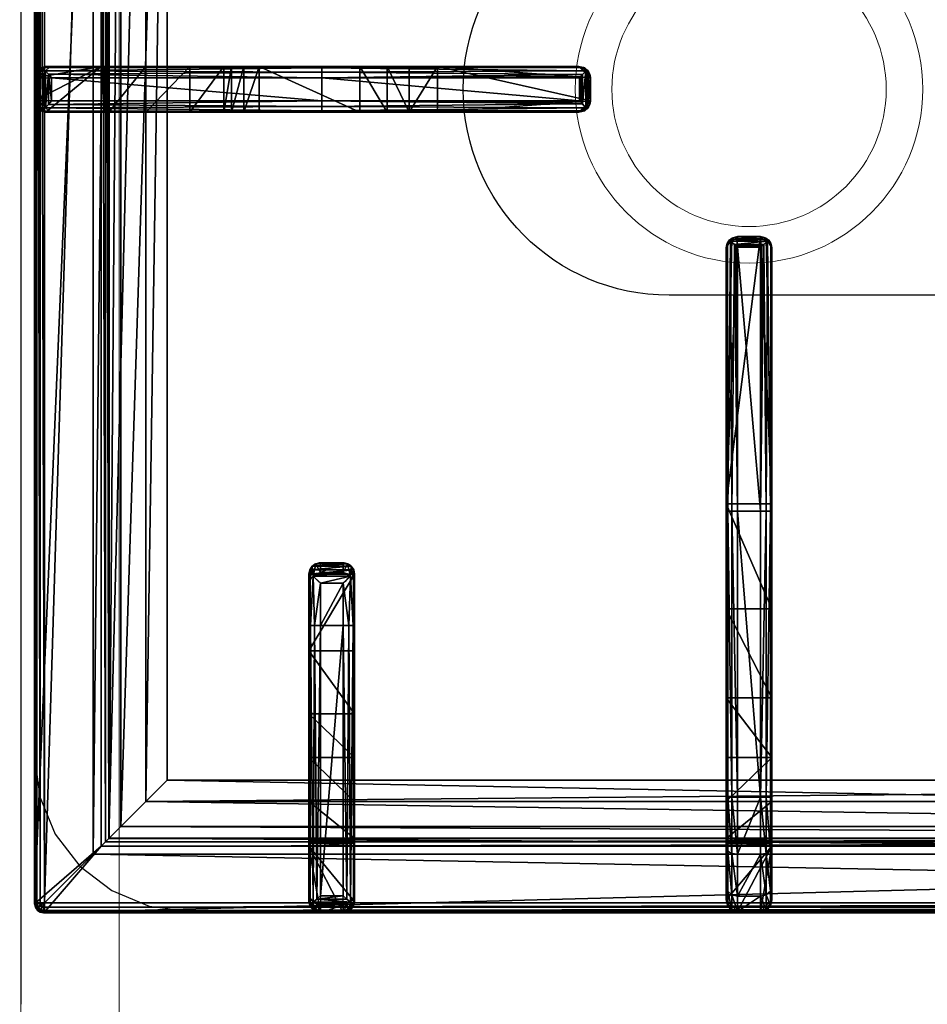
# Model space of a CAD drawing. Header units: millimetres. Extents: x 69858 to 162505, y 5570 to 25972.
# Tile 22 of 53: x 71926 to 72124, y 14521 to 14736. Entities that reach past the tile are written whole.
import ezdxf

# ---------------------------------------------------------------- set-up
doc = ezdxf.new("R2010")
doc.units = ezdxf.units.MM
doc.header["$LTSCALE"] = 2.5
doc.linetypes.add('CONTINUA', pattern=[0])
for name, color, linetype in [('Arch', 7, 'Continuous'), ('IQ_200_3D', 1, 'Continuous'), ('IQ_204_2D', 7, 'CONTINUA'), ('IQ_204_3D', 7, 'Continuous')]:
    doc.layers.add(name, color=color, linetype=linetype)
doc.layers.add('CKD Equipments', color=252, linetype='Continuous', lineweight=0)

# ---------------------------------------------------------------- blocks, each defined once
blk = doc.blocks.new('ELECTROLUX-MC7-TOPFYERBRURNERS4')
at = {"layer": 'IQ_200_3D', "color": 8}
for points, invisible_edges in [([(454.11, -83.5, 900), (445.37, -84.65, 900), (400, -80.5, 900)], 10), ([(445.37, -84.65, 900), (437.22, -88.02, 900), (400, -80.5, 900)], 10), ([(437.22, -88.02, 900), (430.23, -93.39, 900), (400, -80.5, 900)], 10), ([(430.23, -93.39, 900), (424.86, -100.38, 900), (400, -80.5, 900)], 10), ([(424.86, -100.38, 900), (421.49, -108.53, 900), (400, -80.5, 900)], 10), ([(421.49, -108.53, 900), (420.34, -117.26, 900), (400, -80.5, 900)], 10), ([(400, -655, 900), (420.34, -619.74, 900), (420.34, -117.26, 900), (400, -80.5, 900)], 13), ([(400, -80.5, 900), (454.11, -83.5, 900), (745.89, -83.5, 900), (800, -80.5, 900)], 5)]:
    blk.add_3dface(points, dxfattribs=dict(at, invisible_edges=invisible_edges))
at = {"layer": 'IQ_204_2D', "color": 8}
for p, q in [((422, -83.5), (778, -83.5)), ((602.5, -83.5), (597.5, -83.5)), ((602.5, -83.5), (597.5, -83.5)), ((420, -651.5), (420, -85.5)), ((595, -85.97), (595, -146.26)), ((602.5, -85.5), (597.5, -85.5)), ((597.5, -146.31), (597.5, -85.5)), ((602.5, -85.5), (602.5, -146.31)), ((605, -146.26), (605, -85.97)), ((422.47, -143.5), (482.76, -143.5)), ((482.76, -143.5), (491.91, -143.5)), ((494.04, -143.5), (491.91, -143.5)), ((420, -151), (420, -146)), ((420, -151), (420, -146)), ((422, -151), (422, -146)), ((482.81, -146), (422, -146)), ((482.81, -151), (482.81, -146)), ((492.02, -146), (482.81, -146)), ((492.02, -146), (492.02, -151)), ((494.37, -146), (496.48, -146)), ((494.37, -151), (494.37, -146)), ((496.48, -146), (496.48, -151)), ((595, -146.26), (595, -202.14)), ((602.5, -146.31), (597.5, -146.31)), ((597.5, -202.71), (597.5, -146.31)), ((602.5, -146.31), (602.5, -202.71)), ((605, -202.14), (605, -146.26)), ((422, -151), (482.81, -151)), ((482.81, -151), (492.02, -151)), ((496.48, -151), (494.37, -151)), ((482.76, -153.5), (422.47, -153.5)), ((491.91, -153.5), (482.76, -153.5)), ((491.91, -153.5), (494.04, -153.5)), ((595, -202.14), (595, -202.56)), ((605, -202.56), (605, -202.14)), ((602.5, -202.71), (597.5, -202.71)), ((597.5, -205.06), (597.5, -204.61)), ((602.5, -204.61), (597.5, -204.61)), ((602.5, -205.06), (597.5, -205.06)), ((602.5, -204.61), (602.5, -205.06)), ((422.81, -234.75), (445.31, -234.75)), ((445.31, -234.75), (445.31, -237.25)), ((445.31, -234.75), (507.76, -234.75)), ((507.76, -234.75), (564.89, -234.75)), ((564.89, -234.75), (565.31, -234.75)), ((567.27, -236.66), (567.27, -242.84)), ((420.31, -237.25), (420.31, -242.25)), ((445.31, -237.25), (420.31, -237.25)), ((445.31, -237.25), (445.31, -242.25)), ((507.81, -237.25), (445.31, -237.25)), ((507.81, -237.25), (507.81, -242.25)), ((565.46, -237.25), (507.81, -237.25)), ((565.46, -237.25), (565.46, -242.25)), ((567.36, -237.25), (567.36, -242.25)), ((567.81, -237.25), (567.36, -237.25)), ((567.81, -237.25), (567.81, -242.25)), ((420.31, -242.25), (445.31, -242.25)), ((445.31, -242.25), (507.81, -242.25)), ((445.31, -242.25), (445.31, -244.75)), ((507.81, -242.25), (565.46, -242.25)), ((567.36, -242.25), (567.81, -242.25)), ((445.31, -244.75), (422.81, -244.75)), ((507.76, -244.75), (445.31, -244.75)), ((564.89, -244.75), (507.76, -244.75)), ((565.31, -244.75), (564.89, -244.75))]:
    blk.add_line(p, q, dxfattribs=at)
blk.add_lwpolyline([(751.02, -112.48), (448.98, -112.48), (448.98, -624.52), (751.02, -624.52)], close=True, dxfattribs=at)
blk.add_lwpolyline([(555, -353.5), (555, -222.25, -1), (645, -222.25), (645, -353.5)], format="xyb", dxfattribs=at)
for centre, radius, start, end in [((422, -85.5), 2, 90, 180), ((422.81, -237.25), 2.5, 90, 180), ((422.81, -242.25), 2.5, 180, 270)]:
    blk.add_arc(centre, radius, start, end, dxfattribs=at)
at = {"layer": 'IQ_204_2D', "color": 8, "extrusion": (0, 0, -1)}
for centre, major_axis, ratio, start_param, end_param in [((597.5, -85.97), (-2.5, 0), 0.948965, 0, 0.895145), ((602.5, -85.97), (2.5, 0), 0.948965, -0.895145, 0), ((597.5, -146.26), (-2.5, 0), 0.02182, 4.712389, 6.283185), ((602.5, -146.26), (2.5, 0), 0.02182, 0, 1.570796), ((597.5, -202.14), (-2.5, 0), 0.951091, -0.914364, 0), ((602.5, -202.14), (2.5, 0), 0.951091, 0, 0.914364), ((597.5, -202.56), (0, 2.5), 0.99863, 3.141593, 4.712389), ((602.5, -202.56), (0, 2.5), 0.99863, 1.570796, 3.141593), ((507.76, -237.25), (0, 2.5), 0.02182, 0, 1.570796), ((564.89, -237.25), (0, 2.5), 0.951091, 0, 0.914364), ((565.31, -237.25), (-2.5, 0), 0.99863, 1.570796, 3.141593), ((563.89, -237.25), (-3.47, 0), 0.720185, 2.903047, 3.141593), ((507.76, -242.25), (0, 2.5), 0.02182, 1.570796, 3.141593), ((565.31, -242.25), (-2.5, 0), 0.99863, 3.141593, 4.712389), ((563.89, -242.25), (3.47, 0), 0.720185, 0, 0.238546), ((564.89, -242.25), (0, 2.5), 0.951091, 2.227228, 3.141593)]:
    blk.add_ellipse(centre, major_axis=major_axis, ratio=ratio, start_param=start_param, end_param=end_param, dxfattribs=at)
at = {"layer": 'IQ_204_2D', "color": 8}
for centre, major_axis, ratio, start_param, end_param in [((422.47, -146), (0, 2.5), 0.948965, 0, 0.895145), ((482.76, -146), (0, 2.5), 0.02182, 4.712389, 6.283185), ((491.91, -146), (0, 2.5), 0.84544, -0.894481, 0), ((491.91, -146), (2.5, 2.5), 0.02182, 4.734206, 5.410521), ((491.91, -146), (-1.92, 1.92), 0.8391, 4.014257, 4.690572), ((422.47, -151), (0, 2.5), 0.948965, 2.246448, 3.141593), ((482.76, -151), (0, 2.5), 0.02182, 3.141593, 4.712389), ((491.91, -151), (0, 2.5), 0.84544, 3.141593, 4.036074), ((491.91, -151), (-2.5, 2.5), 0.02182, 4.014257, 4.690572), ((491.91, -151), (1.92, 1.92), 0.8391, 4.734206, 5.410521)]:
    blk.add_ellipse(centre, major_axis=major_axis, ratio=ratio, start_param=start_param, end_param=end_param, dxfattribs=at)
for points, knots in [([(595.94, -84.12), (596.14, -83.95), (596.37, -83.81), (596.75, -83.64), (596.91, -83.59), (597.21, -83.53), (597.36, -83.51), (597.5, -83.5)], [11.861002, 11.861002, 11.861002, 11.861002, 12.775829, 12.775829, 13.352773, 13.352773, 13.929718, 13.929718, 13.929718, 13.929718]), ([(602.5, -83.5), (602.64, -83.51), (602.79, -83.53), (603.09, -83.59), (603.25, -83.64), (603.63, -83.81), (603.86, -83.95), (604.06, -84.12)], [0, 0, 0, 0, 0.576945, 0.576945, 1.153889, 1.153889, 2.068716, 2.068716, 2.068716, 2.068716]), ([(597.5, -85.5), (597.36, -85.37), (597.21, -85.24), (596.91, -84.97), (596.75, -84.83), (596.37, -84.49), (596.14, -84.29), (595.94, -84.12)], [0, 0, 0, 0, 0.576945, 0.576945, 1.153889, 1.153889, 2.068716, 2.068716, 2.068716, 2.068716]), ([(604.06, -84.12), (603.86, -84.29), (603.63, -84.49), (603.25, -84.83), (603.09, -84.97), (602.79, -85.24), (602.64, -85.37), (602.5, -85.5)], [11.858599, 11.858599, 11.858599, 11.858599, 12.773425, 12.773425, 13.35037, 13.35037, 13.927314, 13.927314, 13.927314, 13.927314]), ([(496.48, -146), (496.48, -145.84), (496.46, -145.68), (496.4, -145.36), (496.35, -145.2), (496.23, -144.89), (496.15, -144.74), (495.97, -144.47), (495.87, -144.34), (495.65, -144.12), (495.53, -144.02), (495.26, -143.83), (495.12, -143.75), (494.82, -143.63), (494.66, -143.58), (494.35, -143.51), (494.19, -143.5), (494.04, -143.5)], [15.096253, 15.096253, 15.096253, 15.096253, 15.567018, 15.567018, 16.037783, 16.037783, 16.508548, 16.508548, 16.979314, 16.979314, 17.45135, 17.45135, 17.923386, 17.923386, 18.395422, 18.395422, 18.867458, 18.867458, 18.867458, 18.867458]), ([(420.62, -144.44), (420.45, -144.64), (420.31, -144.87), (420.14, -145.25), (420.09, -145.41), (420.03, -145.71), (420.01, -145.86), (420, -146)], [11.858599, 11.858599, 11.858599, 11.858599, 12.773425, 12.773425, 13.35037, 13.35037, 13.927314, 13.927314, 13.927314, 13.927314]), ([(422, -146), (421.87, -145.86), (421.74, -145.71), (421.47, -145.41), (421.33, -145.25), (420.99, -144.87), (420.79, -144.64), (420.62, -144.44)], [0, 0, 0, 0, 0.576945, 0.576945, 1.153889, 1.153889, 2.068716, 2.068716, 2.068716, 2.068716]), ([(420, -151), (420.01, -151.14), (420.03, -151.29), (420.09, -151.59), (420.14, -151.75), (420.31, -152.13), (420.45, -152.36), (420.62, -152.56)], [0, 0, 0, 0, 0.576945, 0.576945, 1.153889, 1.153889, 2.068716, 2.068716, 2.068716, 2.068716]), ([(420.62, -152.56), (420.79, -152.36), (420.99, -152.13), (421.33, -151.75), (421.47, -151.59), (421.74, -151.29), (421.87, -151.14), (422, -151)], [11.858599, 11.858599, 11.858599, 11.858599, 12.773425, 12.773425, 13.35037, 13.35037, 13.927314, 13.927314, 13.927314, 13.927314]), ([(494.04, -153.5), (494.19, -153.5), (494.35, -153.49), (494.66, -153.42), (494.82, -153.37), (495.12, -153.25), (495.26, -153.17), (495.53, -152.98), (495.65, -152.88), (495.87, -152.66), (495.97, -152.53), (496.15, -152.26), (496.23, -152.11), (496.35, -151.8), (496.4, -151.64), (496.46, -151.32), (496.48, -151.16), (496.48, -151)], [3.776921, 3.776921, 3.776921, 3.776921, 4.248957, 4.248957, 4.720993, 4.720993, 5.193029, 5.193029, 5.665065, 5.665065, 6.135831, 6.135831, 6.606596, 6.606596, 7.077361, 7.077361, 7.548126, 7.548126, 7.548126, 7.548126]), ([(595.97, -204.03), (596.08, -203.94), (596.19, -203.84), (596.41, -203.66), (596.52, -203.57), (596.74, -203.38), (596.85, -203.28), (597.06, -203.1), (597.16, -203.01), (597.3, -202.88), (597.34, -202.84), (597.41, -202.79), (597.43, -202.77), (597.45, -202.75), (597.46, -202.74), (597.48, -202.73), (597.48, -202.72), (597.49, -202.72), (597.49, -202.71), (597.49, -202.71), (597.49, -202.71), (597.5, -202.71), (597.5, -202.71), (597.5, -202.71), (597.5, -202.71), (597.5, -202.71), (597.5, -202.71), (597.5, -202.71)], [5.917739, 5.917739, 5.917739, 5.917739, 6.381174, 6.381174, 6.832619, 6.832619, 7.284064, 7.284064, 7.735508, 7.735508, 7.961231, 7.961231, 8.074092, 8.074092, 8.130523, 8.130523, 8.158738, 8.158738, 8.172846, 8.172846, 8.179899, 8.179899, 8.183426, 8.183426, 8.18519, 8.18519, 8.186953, 8.186953, 8.186953, 8.186953]), ([(597.5, -204.61), (597.23, -204.6), (596.95, -204.54), (596.53, -204.38), (596.39, -204.31), (596.16, -204.17), (596.07, -204.1), (595.97, -204.03)], [0, 0, 0, 0, 1.068151, 1.068151, 1.602227, 1.602227, 2.010889, 2.010889, 2.010889, 2.010889]), ([(602.5, -202.71), (602.5, -202.71), (602.5, -202.71), (602.5, -202.71), (602.5, -202.71), (602.5, -202.71), (602.5, -202.71), (602.51, -202.71), (602.51, -202.71), (602.51, -202.71), (602.51, -202.72), (602.52, -202.72), (602.52, -202.73), (602.54, -202.74), (602.55, -202.75), (602.57, -202.77), (602.59, -202.79), (602.66, -202.84), (602.7, -202.88), (602.84, -203.01), (602.94, -203.1), (603.15, -203.28), (603.26, -203.38), (603.48, -203.57), (603.59, -203.66), (603.81, -203.84), (603.92, -203.94), (604.03, -204.03)], [8.18747, 8.18747, 8.18747, 8.18747, 8.189233, 8.189233, 8.190997, 8.190997, 8.194524, 8.194524, 8.201577, 8.201577, 8.215685, 8.215685, 8.2439, 8.2439, 8.300331, 8.300331, 8.413192, 8.413192, 8.638915, 8.638915, 9.09036, 9.09036, 9.541804, 9.541804, 9.993249, 9.993249, 10.456684, 10.456684, 10.456684, 10.456684]), ([(604.03, -204.03), (603.93, -204.1), (603.84, -204.17), (603.61, -204.31), (603.47, -204.38), (603.05, -204.54), (602.77, -204.6), (602.5, -204.61)], [11.918829, 11.918829, 11.918829, 11.918829, 12.327491, 12.327491, 12.861567, 12.861567, 13.929718, 13.929718, 13.929718, 13.929718]), ([(566.78, -235.72), (566.69, -235.83), (566.59, -235.94), (566.41, -236.16), (566.32, -236.27), (566.13, -236.49), (566.03, -236.6), (565.85, -236.81), (565.75, -236.91), (565.63, -237.05), (565.59, -237.09), (565.54, -237.16), (565.52, -237.18), (565.5, -237.2), (565.49, -237.21), (565.47, -237.23), (565.47, -237.23), (565.47, -237.24), (565.46, -237.24), (565.46, -237.24), (565.46, -237.24), (565.46, -237.25), (565.46, -237.25), (565.46, -237.25), (565.46, -237.25), (565.46, -237.25), (565.46, -237.25), (565.46, -237.25)], [5.918781, 5.918781, 5.918781, 5.918781, 6.382244, 6.382244, 6.833826, 6.833826, 7.285407, 7.285407, 7.736989, 7.736989, 7.96278, 7.96278, 8.075675, 8.075675, 8.132123, 8.132123, 8.160346, 8.160346, 8.174458, 8.174458, 8.181514, 8.181514, 8.185042, 8.185042, 8.186806, 8.186806, 8.18857, 8.18857, 8.18857, 8.18857]), ([(567.27, -236.66), (567.24, -236.56), (567.2, -236.45), (567.06, -236.13), (566.93, -235.92), (566.78, -235.72)], [0.764042, 0.764042, 0.764042, 0.764042, 1.153889, 1.153889, 2.012527, 2.012527, 2.012527, 2.012527]), ([(565.46, -242.25), (565.46, -242.25), (565.46, -242.25), (565.46, -242.25), (565.46, -242.25), (565.46, -242.25), (565.46, -242.25), (565.46, -242.26), (565.46, -242.26), (565.46, -242.26), (565.47, -242.26), (565.47, -242.27), (565.47, -242.27), (565.49, -242.29), (565.5, -242.3), (565.52, -242.32), (565.54, -242.34), (565.59, -242.4), (565.63, -242.45), (565.75, -242.59), (565.85, -242.69), (566.03, -242.9), (566.13, -243.01), (566.32, -243.23), (566.41, -243.34), (566.59, -243.56), (566.69, -243.67), (566.78, -243.78)], [8.188054, 8.188054, 8.188054, 8.188054, 8.189818, 8.189818, 8.191582, 8.191582, 8.19511, 8.19511, 8.202166, 8.202166, 8.216278, 8.216278, 8.244501, 8.244501, 8.300949, 8.300949, 8.413844, 8.413844, 8.639635, 8.639635, 9.091217, 9.091217, 9.542798, 9.542798, 9.99438, 9.99438, 10.457843, 10.457843, 10.457843, 10.457843]), ([(566.78, -243.78), (566.93, -243.58), (567.06, -243.37), (567.2, -243.04), (567.24, -242.94), (567.27, -242.84)], [11.917214, 11.917214, 11.917214, 11.917214, 12.775852, 12.775852, 13.165698, 13.165698, 13.165698, 13.165698])]:
    blk.add_open_spline(points, degree=3, knots=knots, dxfattribs=at)
at = {"layer": 'IQ_204_3D', "color": 8}
mesh = blk.add_polyface(dxfattribs=at)
corners = [(779.78, -85.71, 904.1), (780, -85.5, 900), (779.52, -84.72, 904.14), (779.73, -84.5, 900), (778, -83.5, 900), (778.78, -83.98, 904.14), (779, -83.77, 900), (777.79, -83.72, 904.1), (779.48, -85.71, 905.06), (779.29, -84.85, 905), (778.65, -85.21, 905.73), (778.76, -85.71, 905.75), (778.65, -84.21, 905), (777.79, -84.02, 905.06), (778.29, -84.85, 905.73), (777.79, -84.74, 905.75), (777.79, -85.71, 906), (422.21, -85.71, 906), (422.21, -84.74, 905.75), (422.21, -84.02, 905.06), (422.21, -83.72, 904.1), (422, -83.5, 900), (765.45, -638.95, 900), (422, -653.5, 900), (434.55, -638.95, 900), (765.45, -98.05, 900), (780, -651.5, 900), (434.55, -98.05, 900), (420, -85.5, 900), (421, -83.77, 900), (779.73, -652.5, 900), (779, -653.23, 900), (778, -653.5, 900), (420, -651.5, 900), (420.27, -652.5, 900), (421, -653.23, 900), (420.27, -84.5, 900), (421.22, -83.98, 904.14), (420.48, -84.72, 904.14), (420.22, -85.71, 904.1), (421.35, -84.21, 905), (421.71, -84.85, 905.73), (420.71, -84.85, 905), (420.52, -85.71, 905.06), (421.35, -85.21, 905.73), (421.24, -85.71, 905.75), (422.21, -651.29, 906), (421.24, -651.29, 905.75), (420.52, -651.29, 905.06), (420.22, -651.29, 904.1), (420.48, -652.28, 904.14), (421.22, -653.02, 904.14), (422.21, -653.28, 904.1), (420.71, -652.15, 905), (421.35, -651.79, 905.73), (421.35, -652.79, 905), (422.21, -652.98, 905.06), (421.71, -652.15, 905.73), (422.21, -652.26, 905.75), (435.55, -637.95, 899.73), (435.55, -99.05, 899.73), (436.28, -99.78, 899), (436.28, -637.22, 899), (438.88, -634.62, 902.5), (438.88, -102.38, 902.5), (436.31, -637.19, 905.06), (436.31, -99.81, 905.06), (432.81, -96.31, 906), (432.81, -640.69, 906), (448.98, -624.52, 885), (448.98, -112.48, 885), (444.36, -107.86, 885), (444.36, -629.14, 885), (777.79, -653.28, 904.1), (777.79, -652.98, 905.06), (777.79, -651.29, 906), (777.79, -652.26, 905.75), (763.72, -637.22, 899), (764.45, -637.95, 899.73), (764.45, -99.05, 899.73), (763.72, -99.78, 899), (767.19, -640.69, 906), (767.19, -96.31, 906), (778.78, -653.02, 904.14), (779.52, -652.28, 904.14), (779.78, -651.29, 904.1), (778.65, -652.79, 905), (778.29, -652.15, 905.73), (779.29, -652.15, 905), (779.48, -651.29, 905.06), (778.65, -651.79, 905.73), (778.76, -651.29, 905.75), (761.12, -634.62, 902.5), (751.02, -624.52, 885), (763.69, -637.19, 905.06), (755.64, -629.14, 885), (755.64, -107.86, 885), (751.02, -112.48, 885), (761.12, -102.38, 902.5), (763.69, -99.81, 905.06)]
mesh.append_faces([[corners[k] for k in face] for face in [(16, 10, 14), (17, 41, 44), (46, 54, 57), (75, 87, 90)]], dxfattribs={"color": 8})
mesh.append_faces([[corners[k] for k in face] for face in [(4, 5, 6), (8, 10, 11), (16, 11, 10), (15, 16, 14), (7, 19, 13), (13, 18, 15), (28, 38, 36), (19, 41, 18), (17, 18, 41), (45, 17, 44), (39, 48, 43), (43, 47, 45), (23, 51, 35), (48, 54, 47), (46, 47, 54), (58, 46, 57), (52, 74, 56), (76, 56, 74), (26, 84, 30), (74, 87, 76), (85, 88, 84), (88, 87, 86), (75, 76, 87), (91, 75, 90), (85, 8, 89), (11, 89, 8)]], dxfattribs={"vtx0": -1, "color": 8})
mesh.append_faces([[corners[k] for k in face] for face in [(16, 15, 17), (22, 23, 24), (25, 26, 22), (27, 21, 25), (21, 28, 29), (6, 1, 4), (4, 25, 21), (24, 28, 27), (35, 33, 23), (26, 25, 1), (23, 22, 32), (17, 45, 46), (75, 81, 46), (81, 16, 82), (46, 67, 17), (17, 82, 16), (93, 72, 69), (72, 93, 95), (70, 71, 97), (97, 95, 93)]], dxfattribs={"vtx0": -1, "vtx1": -1, "color": 8})
mesh.append_faces([[corners[k] for k in face] for face in [(21, 27, 28), (4, 1, 25), (26, 32, 22), (24, 23, 33)]], dxfattribs={"vtx0": -1, "vtx1": -1, "vtx2": -1, "color": 8})
mesh.append_faces([[corners[k] for k in face] for face in [(17, 15, 18), (24, 33, 28), (46, 45, 47), (75, 58, 76), (16, 91, 11)]], dxfattribs={"vtx0": -1, "vtx2": -1, "color": 8})
mesh.append_faces([[corners[k] for k in face] for face in [(0, 1, 2), (5, 2, 6), (8, 0, 9), (5, 12, 2), (5, 7, 12), (12, 13, 14), (12, 14, 9), (2, 9, 0), (10, 9, 14), (19, 18, 13), (4, 21, 7), (30, 31, 26), (34, 33, 35), (20, 21, 37), (38, 37, 36), (19, 20, 40), (38, 42, 37), (38, 39, 42), (42, 43, 44), (42, 44, 40), (37, 40, 20), (41, 40, 44), (48, 47, 43), (28, 33, 39), (49, 33, 50), (51, 50, 35), (48, 49, 53), (51, 55, 50), (51, 52, 55), (55, 56, 57), (55, 57, 53), (50, 53, 49), (54, 53, 57), (24, 27, 59), (61, 62, 60), (63, 64, 65), (67, 68, 66), (69, 70, 63), (61, 71, 62), (73, 74, 52), (58, 56, 76), (32, 73, 23), (62, 77, 59), (22, 24, 78), (27, 25, 60), (80, 61, 79), (73, 32, 83), (84, 83, 30), (74, 73, 86), (88, 89, 90), (88, 86, 84), (83, 84, 86), (92, 93, 63), (68, 81, 65), (92, 63, 94), (72, 95, 62), (95, 96, 77), (98, 97, 92), (81, 82, 94), (98, 92, 99), (77, 80, 78), (25, 22, 79), (0, 8, 85), (91, 89, 11), (80, 96, 61), (70, 97, 64), (64, 98, 66), (82, 67, 99), (1, 0, 26)]], dxfattribs={"vtx1": -1, "color": 8})
mesh.append_faces([[corners[k] for k in face] for face in [(31, 32, 26), (75, 46, 58), (75, 16, 81), (81, 68, 46), (68, 67, 46), (67, 82, 17), (70, 69, 71), (72, 71, 69), (71, 96, 97), (96, 95, 97), (16, 75, 91)]], dxfattribs={"vtx1": -1, "vtx2": -1, "color": 8})
mesh.append_faces([[corners[k] for k in face] for face in [(1, 3, 2), (4, 7, 5), (2, 3, 6), (8, 9, 10), (7, 13, 12), (12, 9, 2), (13, 15, 14), (7, 20, 19), (21, 20, 7), (6, 3, 1), (28, 36, 29), (21, 29, 37), (28, 39, 38), (37, 29, 36), (19, 40, 41), (39, 43, 42), (42, 40, 37), (43, 45, 44), (39, 49, 48), (33, 49, 39), (33, 34, 50), (23, 52, 51), (50, 34, 35), (48, 53, 54), (52, 56, 55), (55, 53, 50), (56, 58, 57), (27, 60, 59), (62, 59, 60), (64, 66, 65), (68, 65, 66), (70, 64, 63), (71, 72, 62), (73, 52, 23), (77, 78, 59), (24, 59, 78), (25, 79, 60), (61, 60, 79), (32, 31, 83), (26, 85, 84), (83, 31, 30), (74, 86, 87), (73, 83, 86), (85, 89, 88), (88, 90, 87), (89, 91, 90), (93, 69, 63), (81, 94, 65), (63, 65, 94), (95, 77, 62), (96, 80, 77), (97, 93, 92), (82, 99, 94), (92, 94, 99), (80, 79, 78), (22, 78, 79), (96, 71, 61), (97, 98, 64), (98, 99, 66), (67, 66, 99), (0, 85, 26)]], dxfattribs={"vtx2": -1, "color": 8})
mesh = blk.add_polyface(dxfattribs=at)
corners = [(595, -124.88, 908.5), (595, -117.48, 885), (605, -124.88, 908.5), (605, -117.48, 885), (595, -132.65, 915.27), (605, -132.65, 915.27), (595, -154.61, 919.15), (605, -154.61, 919.15), (595, -129.29, 914.02), (605, -129.29, 914.02), (605, -126.58, 911.67), (595, -126.58, 911.67), (605, -99.78, 899), (605, -107.86, 885), (605, -99.33, 899.53), (605, -98.73, 899.88), (605, -98.05, 900), (605, -86, 900), (605, -146.26, 932.5), (605, -87.71, 932.5), (605, -202.14, 930.01), (605, -171.65, 922), (605, -202.56, 922), (605, -165.46, 921.68), (605, -160.6, 920.73), (597.5, -85.23, 933.1), (597.5, -83.5, 900), (596.7, -85.4, 933.81), (595.33, -84.75, 900), (595.94, -85.86, 934.45), (596.25, -83.84, 900), (595.25, -86.68, 933.58), (595, -87.71, 932.5), (595, -86, 900), (602.5, -83.5, 900), (602.5, -85.23, 933.1), (595, -98.05, 900), (603.75, -83.84, 900), (604.67, -84.75, 900), (595, -107.86, 885), (595, -99.78, 899), (595, -146.26, 932.5), (595, -160.6, 920.73), (595, -165.46, 921.68), (595, -202.56, 922), (595, -202.14, 930.01), (595, -171.65, 922), (595, -98.73, 899.88), (595, -99.33, 899.53), (597.5, -204.61, 930.59), (596.72, -204.45, 931.28), (597.5, -205.06, 922), (596.25, -204.73, 922), (595.26, -203.19, 931.06), (595.33, -203.81, 922), (595.97, -204.03, 931.91), (595.33, -146.29, 933.75), (596.79, -203.33, 932.35), (596.25, -146.31, 934.67), (597.5, -146.31, 935), (597.18, -202.99, 932.45), (597.35, -202.84, 932.47), (597.43, -202.77, 932.48), (597.47, -202.73, 932.48), (597.5, -202.71, 932.48), (602.5, -205.06, 922), (604.67, -203.81, 922), (603.75, -204.73, 922), (596.7, -86.52, 934.87), (597.5, -87.23, 935), (603.28, -204.45, 931.28), (602.5, -204.61, 930.59), (604.03, -204.03, 931.91), (603.21, -203.33, 932.35), (602.65, -202.84, 932.47), (602.82, -202.99, 932.45), (602.53, -202.73, 932.48), (602.57, -202.77, 932.48), (602.5, -202.71, 932.48), (602.5, -146.31, 935), (602.5, -87.23, 935), (604.06, -85.86, 934.45), (603.3, -86.52, 934.87), (603.3, -85.4, 933.81), (604.75, -86.68, 933.58), (604.67, -146.29, 933.75), (603.75, -146.31, 934.67), (604.74, -203.19, 931.06)]
mesh.append_faces([[corners[k] for k in face] for face in [(25, 26, 27), (28, 29, 30), (29, 28, 31), (29, 27, 30), (27, 26, 30), (49, 50, 51), (51, 50, 52), (53, 54, 55), (54, 52, 55), (55, 52, 50), (57, 58, 55), (55, 56, 53), (31, 56, 29), (29, 58, 68), (69, 68, 59), (35, 83, 34), (34, 83, 37), (84, 38, 81), (38, 37, 81), (81, 37, 83), (82, 86, 81), (80, 79, 82), (81, 85, 84), (71, 65, 70), (66, 72, 67), (72, 66, 87), (72, 70, 67), (70, 65, 67), (87, 85, 72), (72, 86, 73)]], dxfattribs={"color": 8})
mesh.append_faces([[corners[k] for k in face] for face in [(5, 8, 9), (0, 10, 11), (11, 9, 8), (33, 31, 28), (33, 16, 36), (58, 56, 55), (56, 58, 29), (79, 86, 82), (86, 85, 81), (22, 87, 66), (85, 86, 72), (21, 43, 23)]], dxfattribs={"vtx0": -1, "color": 8})
mesh.append_faces([[corners[k] for k in face] for face in [(3, 12, 2), (2, 16, 10), (18, 5, 19), (20, 21, 18), (37, 17, 34), (34, 16, 26), (11, 36, 0), (8, 32, 11), (32, 4, 41), (0, 40, 1), (52, 44, 51), (51, 21, 65), (22, 65, 21), (74, 61, 75), (6, 7, 42)]], dxfattribs={"vtx0": -1, "vtx1": -1, "color": 8})
mesh.append_faces([[corners[k] for k in face] for face in [(33, 26, 16), (61, 62, 59), (62, 63, 59), (63, 64, 59), (46, 21, 51), (61, 74, 62), (76, 63, 77), (78, 64, 76), (64, 63, 76), (63, 62, 77), (77, 62, 74), (59, 64, 79), (64, 78, 79), (78, 76, 79), (76, 77, 79), (77, 74, 79)]], dxfattribs={"vtx0": -1, "vtx1": -1, "vtx2": -1, "color": 8})
mesh.append_faces([[corners[k] for k in face] for face in [(10, 17, 19), (41, 43, 46), (41, 53, 56), (41, 56, 31), (59, 79, 80), (18, 84, 85), (18, 85, 87), (79, 73, 86)]], dxfattribs={"vtx0": -1, "vtx2": -1, "color": 8})
mesh.append_faces([[corners[k] for k in face] for face in [(0, 1, 2), (4, 5, 6), (4, 8, 5), (10, 9, 11), (32, 31, 33), (26, 25, 34), (28, 30, 33), (39, 1, 40), (44, 45, 46), (53, 45, 54), (45, 53, 41), (60, 61, 59), (66, 67, 22), (32, 41, 31), (50, 70, 55), (50, 49, 70), (55, 72, 57), (60, 57, 75), (69, 59, 80), (25, 27, 35), (29, 81, 27), (81, 29, 82), (80, 82, 69), (83, 35, 27), (19, 17, 84), (19, 84, 18), (20, 87, 22), (20, 18, 87), (75, 73, 79), (49, 51, 71), (42, 24, 43), (13, 3, 39), (12, 13, 40), (36, 16, 47), (12, 40, 14), (48, 47, 14)]], dxfattribs={"vtx1": -1, "color": 8})
mesh.append_faces([[corners[k] for k in face] for face in [(5, 7, 6), (12, 14, 2), (14, 15, 2), (15, 16, 2), (16, 17, 10), (21, 23, 18), (23, 24, 18), (24, 7, 18), (7, 5, 18), (5, 9, 19), (9, 10, 19), (30, 26, 33), (17, 16, 34), (8, 4, 32), (4, 6, 41), (6, 42, 41), (42, 43, 41), (45, 41, 46), (32, 33, 11), (33, 36, 11), (36, 47, 0), (47, 48, 0), (48, 40, 0), (58, 57, 59), (44, 46, 51), (67, 65, 22), (46, 43, 21)]], dxfattribs={"vtx1": -1, "vtx2": -1, "color": 8})
mesh.append_faces([[corners[k] for k in face] for face in [(1, 3, 2), (0, 2, 10), (3, 13, 12), (20, 22, 21), (25, 35, 34), (37, 38, 17), (45, 44, 54), (57, 60, 59), (52, 54, 44), (59, 68, 58), (49, 71, 70), (70, 72, 55), (72, 73, 57), (61, 60, 75), (57, 73, 75), (29, 68, 82), (81, 83, 27), (82, 68, 69), (17, 38, 84), (74, 75, 79), (51, 65, 71), (7, 24, 42), (24, 23, 43), (3, 1, 39), (13, 39, 40), (16, 15, 47), (40, 48, 14), (47, 15, 14)]], dxfattribs={"vtx2": -1, "color": 8})
mesh = blk.add_polyface(dxfattribs=at)
corners = [(492.02, -146, 934.6), (493.56, -152.56, 933.98), (493.56, -144.44, 933.98), (492.02, -151, 934.6), (494.37, -151, 932.53), (494.37, -146, 932.53), (496.29, -145.04, 920.55), (496.48, -146, 920.59), (495.76, -144.23, 920.43), (492.82, -143.75, 933.14), (494.04, -143.5, 920), (491.91, -143.5, 932.1), (494.97, -143.69, 920.24), (496.48, -151, 920.59), (496.29, -151.96, 920.55), (492.82, -153.25, 933.14), (495.76, -152.77, 920.43), (494.97, -153.31, 920.24), (494.04, -153.5, 920), (491.91, -153.5, 932.1), (482.76, -143.5, 932.5), (477.27, -143.5, 912.68), (424.21, -143.5, 932.5), (453.98, -143.5, 885), (436.28, -143.5, 899), (463.49, -143.5, 900.63), (444.36, -143.5, 885), (435.83, -143.5, 899.53), (435.23, -143.5, 899.88), (422.5, -143.5, 900), (434.55, -143.5, 900), (477.27, -153.5, 912.68), (453.98, -153.5, 885), (463.49, -153.5, 900.63), (482.76, -153.5, 932.5), (422.5, -153.5, 900), (434.55, -153.5, 900), (424.21, -153.5, 932.5), (435.23, -153.5, 899.88), (435.83, -153.5, 899.53), (444.36, -153.5, 885), (436.28, -153.5, 899), (421.73, -151, 933.1), (420, -151, 900), (421.9, -151.8, 933.81), (421.25, -153.17, 900), (422.36, -152.56, 934.45), (420.34, -152.25, 900), (423.18, -153.25, 933.58), (420, -146, 900), (421.73, -146, 933.1), (420.34, -144.75, 900), (421.25, -143.83, 900), (482.81, -152.25, 934.67), (482.81, -151, 935), (482.79, -153.17, 933.75), (423.02, -151.8, 934.87), (423.73, -151, 935), (482.81, -146, 935), (423.73, -146, 935), (422.36, -144.44, 934.45), (423.02, -145.2, 934.87), (421.9, -145.2, 933.81), (423.18, -143.75, 933.58), (482.79, -143.83, 933.75), (482.81, -144.75, 934.67)]
mesh.append_faces([[corners[k] for k in face] for face in [(5, 6, 2), (5, 7, 6), (6, 8, 2), (13, 4, 14), (16, 14, 1), (1, 14, 4), (42, 43, 44), (45, 46, 47), (46, 45, 48), (46, 44, 47), (44, 43, 47), (1, 55, 15), (48, 55, 46), (46, 53, 56), (57, 56, 54), (50, 62, 49), (49, 62, 51), (63, 52, 60), (52, 51, 60), (60, 51, 62), (61, 65, 60), (59, 58, 61), (60, 64, 63), (9, 64, 2)]], dxfattribs={"color": 8})
mesh.append_faces([[corners[k] for k in face] for face in [(0, 1, 2), (15, 16, 1), (16, 15, 17), (19, 17, 15), (32, 25, 33), (35, 48, 45), (35, 30, 36), (3, 53, 1), (53, 55, 1), (55, 53, 46), (58, 65, 61), (65, 64, 60), (64, 65, 2), (65, 0, 2)]], dxfattribs={"vtx0": -1, "color": 8})
mesh.append_faces([[corners[k] for k in face] for face in [(20, 21, 22), (23, 24, 25), (25, 22, 21), (30, 22, 28), (12, 17, 10), (17, 12, 16), (6, 14, 8), (8, 16, 12), (18, 34, 31), (37, 31, 34), (51, 29, 49), (49, 30, 43)]], dxfattribs={"vtx0": -1, "vtx1": -1, "color": 8})
mesh.append_faces([[corners[k] for k in face] for face in [(25, 28, 22), (37, 38, 33), (35, 43, 30)]], dxfattribs={"vtx0": -1, "vtx1": -1, "vtx2": -1, "color": 8})
mesh.append_faces([[corners[k] for k in face] for face in [(37, 33, 31), (33, 39, 41), (34, 15, 55), (34, 55, 48), (58, 54, 3), (54, 58, 59), (20, 63, 64), (20, 64, 9)]], dxfattribs={"vtx0": -1, "vtx2": -1, "color": 8})
mesh.append_faces([[corners[k] for k in face] for face in [(1, 4, 2), (2, 8, 9), (10, 11, 12), (12, 9, 8), (4, 13, 5), (18, 17, 19), (11, 10, 20), (29, 22, 30), (7, 13, 6), (10, 18, 21), (25, 21, 33), (19, 34, 18), (35, 36, 37), (40, 32, 41), (37, 48, 35), (43, 42, 49), (45, 47, 35), (19, 15, 34), (37, 34, 48), (0, 58, 3), (57, 54, 59), (42, 44, 50), (46, 60, 44), (60, 46, 61), (59, 61, 57), (62, 50, 44), (22, 29, 63), (22, 63, 20), (11, 20, 9), (26, 23, 40), (24, 26, 41), (36, 30, 38), (24, 41, 27), (39, 38, 27)]], dxfattribs={"vtx1": -1, "color": 8})
mesh.append_faces([[corners[k] for k in face] for face in [(10, 21, 20), (24, 27, 25), (27, 28, 25), (13, 14, 6), (14, 16, 8), (36, 38, 37), (38, 39, 33), (32, 33, 41), (47, 43, 35), (29, 30, 49), (3, 54, 53), (58, 0, 65)]], dxfattribs={"vtx1": -1, "vtx2": -1, "color": 8})
mesh.append_faces([[corners[k] for k in face] for face in [(0, 3, 1), (4, 5, 2), (11, 9, 12), (13, 7, 5), (23, 26, 24), (17, 18, 10), (18, 31, 21), (32, 23, 25), (21, 31, 33), (42, 50, 49), (51, 52, 29), (54, 56, 53), (46, 56, 61), (60, 62, 44), (61, 56, 57), (29, 52, 63), (23, 32, 40), (26, 40, 41), (30, 28, 38), (41, 39, 27), (38, 28, 27)]], dxfattribs={"vtx2": -1, "color": 8})
mesh = blk.add_polyface(dxfattribs=at)
corners = [(567.34, -236.95, 930.72), (567.81, -237.25, 922), (567.27, -236.66, 931.11), (567.36, -237.1, 930.62), (567.36, -237.25, 930.59), (567.48, -236, 922), (566.78, -235.72, 931.91), (565.31, -234.75, 922), (565.94, -235.01, 931.06), (566.56, -235.08, 922), (564.89, -234.75, 930.01), (507.79, -235.08, 933.75), (507.76, -234.75, 932.5), (507.81, -236, 934.67), (566.08, -236.54, 932.35), (565.46, -237.24, 932.48), (507.81, -237.25, 935), (565.48, -237.22, 932.48), (565.52, -237.18, 932.48), (565.58, -237.1, 932.47), (565.74, -236.93, 932.45), (509.4, -234.75, 922), (466.99, -234.75, 904.45), (422.81, -234.75, 910), (486.45, -234.75, 917.44), (453.98, -234.75, 885), (436.28, -234.75, 899), (444.36, -234.75, 885), (435.83, -234.75, 899.53), (435.23, -234.75, 899.88), (434.55, -234.75, 900), (422.81, -234.75, 900), (425.83, -234.75, 921.25), (434.06, -234.75, 929.49), (445.31, -234.75, 932.5), (567.48, -243.5, 922), (509.4, -244.75, 922), (567.81, -242.25, 922), (566.56, -244.41, 922), (565.31, -244.75, 922), (445.31, -237.25, 935), (445.31, -236, 934.67), (432.81, -237.25, 931.65), (432.98, -236, 931.36), (423.66, -237.25, 922.5), (433.44, -235.08, 930.57), (445.31, -235.08, 933.75), (424.75, -235.08, 921.87), (423.95, -236, 922.33), (421.56, -235.08, 910), (420.31, -237.25, 910), (420.65, -236, 910), (421.56, -235.08, 900), (420.31, -237.25, 900), (420.65, -236, 900), (445.31, -242.25, 935), (507.81, -242.25, 935), (432.81, -242.25, 931.65), (423.66, -242.25, 922.5), (420.31, -242.25, 910), (420.31, -242.25, 900), (434.55, -244.75, 900), (422.81, -244.75, 900), (421.56, -244.41, 900), (420.65, -243.5, 900), (564.89, -244.75, 930.01), (566.78, -243.78, 931.91), (567.27, -242.84, 931.11), (567.36, -242.25, 930.59), (567.36, -242.4, 930.62), (567.34, -242.55, 930.72), (565.94, -244.49, 931.06), (507.76, -244.75, 932.5), (486.45, -244.75, 917.44), (445.31, -244.75, 932.5), (434.06, -244.75, 929.49), (425.83, -244.75, 921.25), (422.81, -244.75, 910), (466.99, -244.75, 904.45), (435.23, -244.75, 899.88), (435.83, -244.75, 899.53), (444.36, -244.75, 885), (453.98, -244.75, 885), (436.28, -244.75, 899), (507.79, -244.41, 933.75), (566.08, -242.96, 932.35), (507.81, -243.5, 934.67), (565.74, -242.57, 932.45), (565.58, -242.4, 932.47), (565.52, -242.32, 932.48), (565.48, -242.28, 932.48), (565.46, -242.25, 932.48), (420.65, -243.5, 910), (423.95, -243.5, 922.33), (424.75, -244.41, 921.87), (421.56, -244.41, 910), (433.44, -244.41, 930.57), (432.98, -243.5, 931.36), (445.31, -244.41, 933.75), (445.31, -243.5, 934.67)]
mesh.append_faces([[corners[k] for k in face] for face in [(2, 5, 6), (8, 6, 9), (9, 6, 5), (8, 11, 6), (6, 13, 14), (35, 66, 38), (66, 35, 67), (66, 71, 38), (85, 86, 66), (66, 84, 71)]], dxfattribs={"color": 8})
mesh.append_faces([[corners[k] for k in face] for face in [(7, 8, 9), (11, 13, 6), (42, 41, 43), (45, 48, 43), (32, 49, 47), (50, 48, 51), (51, 47, 49), (40, 13, 41), (41, 11, 46), (53, 51, 54), (54, 49, 52), (55, 42, 57), (50, 58, 44), (44, 57, 42), (37, 67, 35), (86, 84, 66), (58, 92, 93), (94, 97, 93), (75, 98, 96), (55, 97, 99), (99, 96, 98), (59, 64, 92), (62, 95, 63), (63, 92, 64), (86, 55, 99), (67, 6, 66), (14, 66, 6), (21, 73, 24), (82, 22, 78), (78, 24, 73)]], dxfattribs={"vtx0": -1, "color": 8})
mesh.append_faces([[corners[k] for k in face] for face in [(10, 21, 12), (22, 23, 24), (25, 26, 22), (24, 12, 21), (7, 5, 21), (35, 36, 37), (23, 49, 32), (34, 46, 12), (13, 11, 41), (54, 31, 53), (62, 60, 61), (36, 72, 73), (77, 73, 76), (83, 78, 80), (74, 98, 75), (4, 0, 68), (1, 4, 37)]], dxfattribs={"vtx0": -1, "vtx1": -1, "color": 8})
mesh.append_faces([[corners[k] for k in face] for face in [(15, 17, 16), (17, 18, 16), (18, 19, 16), (23, 22, 30), (31, 61, 53), (77, 61, 78), (88, 89, 56), (89, 90, 56), (90, 91, 56), (16, 56, 15), (56, 91, 15), (18, 89, 19), (89, 18, 90), (15, 90, 17), (90, 15, 91), (17, 90, 18), (89, 88, 19), (70, 68, 0)]], dxfattribs={"vtx0": -1, "vtx1": -1, "vtx2": -1, "color": 8})
mesh.append_faces([[corners[k] for k in face] for face in [(12, 11, 8), (16, 14, 13), (21, 1, 37), (34, 45, 46), (12, 46, 11), (23, 52, 49), (77, 78, 73), (72, 71, 84), (77, 94, 95), (72, 84, 98), (84, 86, 99)]], dxfattribs={"vtx0": -1, "vtx2": -1, "color": 8})
mesh.append_faces([[corners[k] for k in face] for face in [(0, 1, 2), (0, 3, 1), (10, 12, 8), (20, 14, 16), (7, 21, 10), (31, 23, 30), (9, 5, 7), (38, 39, 35), (40, 41, 42), (42, 43, 44), (45, 33, 47), (45, 43, 46), (32, 47, 33), (48, 44, 43), (41, 46, 43), (31, 52, 23), (51, 49, 54), (40, 55, 16), (40, 42, 55), (58, 57, 44), (50, 53, 59), (30, 61, 31), (63, 64, 62), (39, 38, 65), (70, 67, 37), (71, 65, 38), (39, 65, 36), (62, 61, 77), (81, 82, 83), (65, 71, 72), (87, 88, 56), (59, 92, 58), (58, 93, 57), (94, 76, 96), (94, 93, 95), (75, 96, 76), (97, 57, 93), (92, 95, 93), (60, 64, 59), (95, 92, 63), (98, 84, 99), (2, 6, 67), (20, 87, 14), (20, 19, 87), (85, 66, 14), (3, 0, 4), (2, 67, 0), (69, 68, 70), (36, 73, 21), (22, 24, 78), (81, 27, 82), (83, 26, 81), (26, 83, 28), (61, 30, 79), (29, 28, 79)]], dxfattribs={"vtx1": -1, "color": 8})
mesh.append_faces([[corners[k] for k in face] for face in [(3, 4, 1), (26, 28, 22), (28, 29, 22), (29, 30, 22), (23, 32, 24), (32, 33, 24), (33, 34, 24), (34, 12, 24), (5, 1, 21), (39, 36, 35), (36, 21, 37), (40, 16, 13), (55, 56, 16), (64, 60, 62), (60, 53, 61), (68, 69, 37), (65, 72, 36), (72, 74, 73), (74, 75, 73), (75, 76, 73), (61, 79, 78), (79, 80, 78), (82, 78, 83), (86, 85, 56), (62, 77, 95), (56, 55, 86), (74, 72, 98), (88, 87, 19), (67, 70, 0), (4, 68, 37)]], dxfattribs={"vtx1": -1, "vtx2": -1, "color": 8})
mesh.append_faces([[corners[k] for k in face] for face in [(1, 5, 2), (7, 10, 8), (19, 20, 16), (25, 27, 26), (34, 33, 45), (45, 47, 48), (50, 44, 48), (51, 48, 47), (53, 50, 51), (50, 59, 58), (53, 60, 59), (54, 52, 31), (69, 70, 37), (85, 87, 56), (77, 76, 94), (94, 96, 97), (55, 57, 97), (99, 97, 96), (87, 85, 14), (82, 25, 22), (27, 25, 82), (26, 27, 81), (83, 80, 28), (30, 29, 79), (28, 80, 79)]], dxfattribs={"vtx2": -1, "color": 8})
blk = doc.blocks.new('ELECTROLUX-MC-BURNER6')
for radius in [38, 30]:
    blk.add_circle((0, 0), radius)
blk = doc.blocks.new('ARCH')
at = {"layer": 'CKD Equipments', "color": 8}
for points in [[(115864.15, 11253.55, -156), (115764.15, 11253.55, -156), (115764.15, 12053.55, -156), (115864.15, 12053.55, -156)], [(116417.15, 11253.55, -230), (115864.15, 11253.55, -230), (115864.15, 12053.55, -230), (116417.15, 12053.55, -230)], [(115864.15, 11253.55, -230), (115864.15, 12053.55, -230), (115864.15, 12053.55, -156), (115864.15, 11253.55, -156)]]:
    blk.add_3dface(points, dxfattribs=at)
at = {"layer": 'CKD Equipments', "color": 8, "invisible_edges": 2}
blk.add_3dface([(115842.65, 11253.55, 20), (115840.56, 11253.55, 20.53), (115840.56, 12053.55, 20.53), (115842.65, 12053.55, 20)], dxfattribs=at)
at = {"layer": 'CKD Equipments', "color": 8, "rotation": 90}
for name, p in [('ELECTROLUX-MC7-TOPFYERBRURNERS4', (115762.15, 11253.55, -880)), ('ELECTROLUX-MC-BURNER6', (116001.9, 11853.55, -880))]:
    blk.add_blockref(name, p, dxfattribs=at)

msp = doc.modelspace()

# ---------------------------------------------------------------- block references
at = {"layer": 'Arch'}
msp.add_blockref('ARCH', (-43916.74, 2867.04), dxfattribs=at)

doc.saveas('drawing.dxf')
